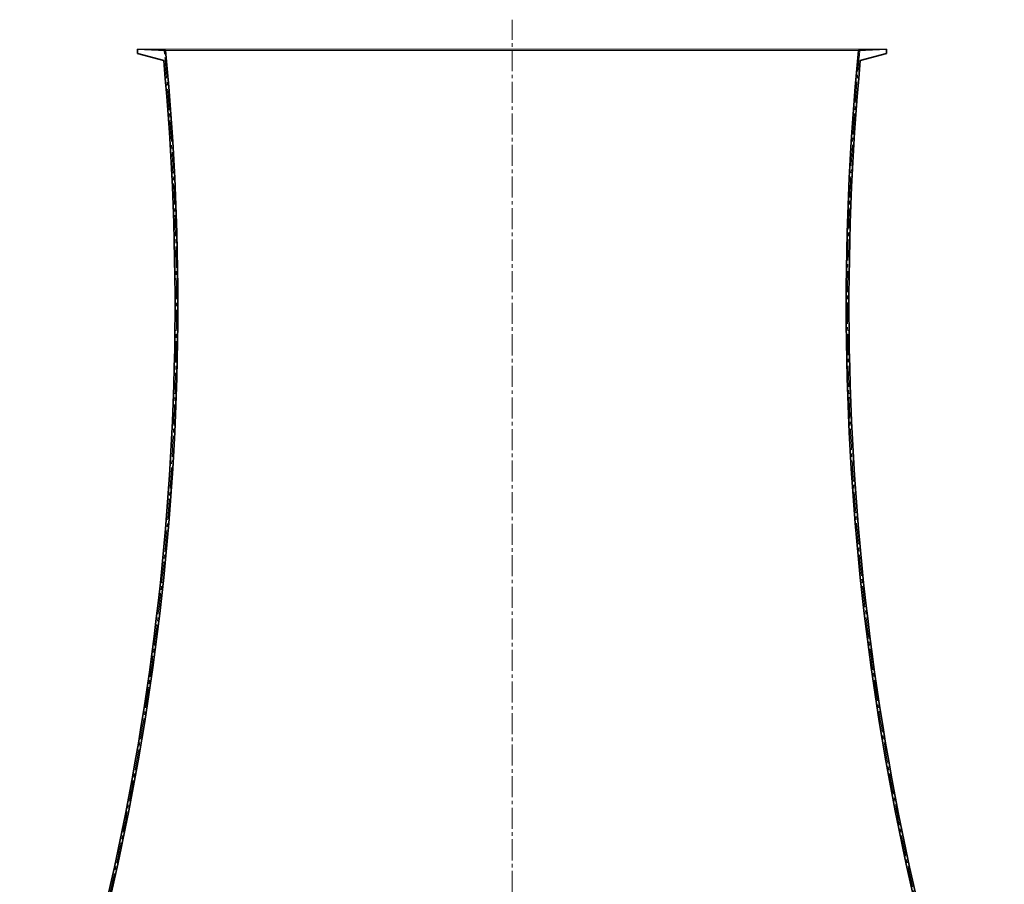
# Model space of a CAD drawing. Header units: centimetres. Extents: x 468120 to 512390, y 154906 to 171956.
# Tile 13 of 13: x 505835 to 509345, y 168340 to 171422. Entities that reach past the tile are written whole.
import ezdxf

# ---------------------------------------------------------------- set-up
doc = ezdxf.new("R2010")
doc.units = ezdxf.units.CM
doc.header["$LTSCALE"] = 100
doc.linetypes.add('CENTER2', pattern=[1.125, 0.75, -0.125, 0.125, -0.125])
for name, color, linetype, lineweight in [('1_Widoki', 1, 'Continuous', 18), ('1_Ściany przekrój', 2, 'Continuous', 35), ('6_Osie', 9, 'CENTER2', 9)]:
    doc.layers.add(name, color=color, linetype=linetype, lineweight=lineweight)

msp = doc.modelspace()

# ---------------------------------------------------------------- linework, layer by layer
at = {"layer": '1_Widoki'}
for p, q in [((506254.61, 171317.18), (508924.61, 171317.18)), ((506349.61, 171312.18), (508829.61, 171312.18))]:
    msp.add_line(p, q, dxfattribs=at)
at = {"layer": '1_Ściany przekrój'}
for p, q in [((506354.61, 171312.18), (506254.61, 171317.18)), ((508824.61, 171312.18), (508924.61, 171317.18))]:
    msp.add_line(p, q, dxfattribs=at)
for points in [[(506254.61, 171317.18), (506254.61, 171302.18), (506254.61, 171302.18), (506347.93, 171277.18)], [(508924.61, 171317.18), (508924.61, 171302.18), (508924.61, 171302.18), (508831.28, 171277.18)]]:
    msp.add_lwpolyline(points, dxfattribs=at)
for centre, start, end in [((496999.79, 170405.76), 340.232958, 5.534272), ((518179.43, 170405.76), 174.465728, 199.767042), ((496989.79, 170405.76), 340.232958, 5.319945), ((518189.43, 170405.76), 174.680055, 199.767042)]:
    msp.add_arc(centre, 9398.63, start, end, dxfattribs=at)
at = {"layer": '6_Osie'}
msp.add_line((507589.61, 165388.18), (507589.61, 171422.18), dxfattribs=at)
for centre, start, end in [((496994.79, 170405.76), 340.232958, 5.534272), ((518184.43, 170405.76), 174.465728, 199.767042)]:
    msp.add_arc(centre, 9398.63, start, end, dxfattribs=at)

doc.saveas('drawing.dxf')
